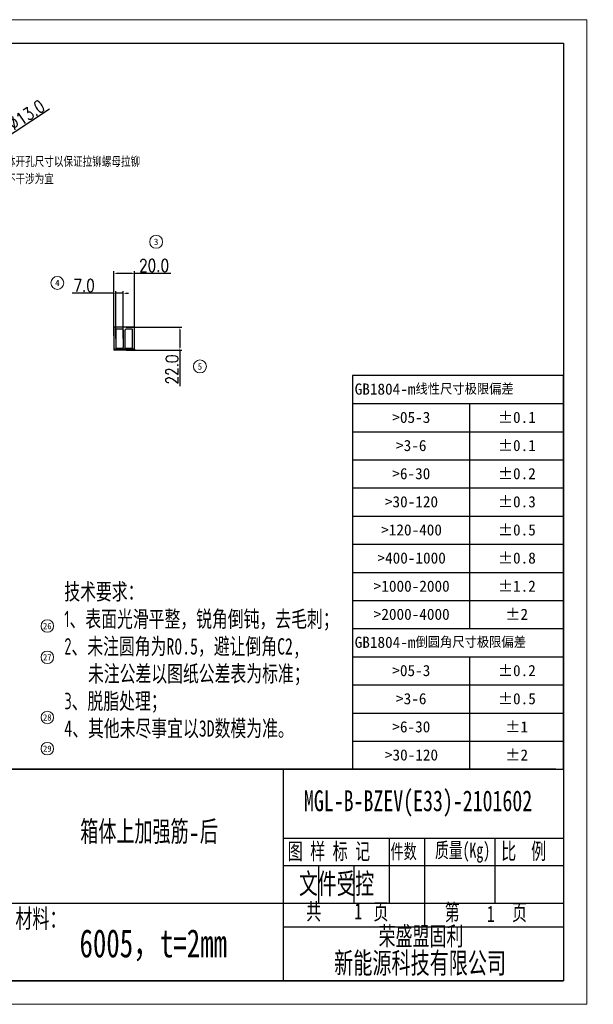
# Model space of a CAD drawing. Header units: millimetres. Extents: x 20710 to 22053, y -3940 to -2995.
# Tile 4 of 4: x 21503 to 22053, y -3940 to -2995. Entities that reach past the tile are written whole.
import ezdxf
from ezdxf.enums import TextEntityAlignment as Align

# ---------------------------------------------------------------- set-up
doc = ezdxf.new("R2010")
doc.units = ezdxf.units.MM
doc.header["$PDMODE"] = 3
doc.header["$PDSIZE"] = 8
doc.layers.get('0').update_dxf_attribs({"linetype": 'CONTINUOUS'})
doc.layers.get('Defpoints').update_dxf_attribs({"linetype": 'CONTINUOUS'})
for name, color, linetype in [('10', 7, 'CONTINUOUS'), ('7标注层', 4, 'CONTINUOUS'), ('图框', 7, 'CONTINUOUS'), ('尺寸', 7, 'CONTINUOUS'), ('技术要求', 4, 'CONTINUOUS')]:
    doc.layers.add(name, color=color, linetype=linetype)
doc.layers.add('单行文本', color=7, linetype='CONTINUOUS', lineweight=5)
doc.layers.add('细实线', color=3, linetype='CONTINUOUS', lineweight=13)
doc.styles.add('PC_TEXTSTYLE', font='isocp.shx', dxfattribs={"width": 0.8, "bigfont": 'hzfs.shx'})
doc.styles.add('SLDTEXTSTYLE0', font='仿宋GB2312_0.shx', dxfattribs={"bigfont": 'bigfont'})
doc.styles.add('SLDTEXTSTYLE1', font='仿宋GB2312_0.shx', dxfattribs={"width": 0.7, "bigfont": 'bigfont'})
doc.styles.add('SLDTEXTSTYLE2', font='仿宋GB2312_0.shx', dxfattribs={"width": 0.7})
doc.styles.add('SLDTEXTSTYLE3', font='仿宋GB2312_0.shx')
doc.styles.get("Standard").update_dxf_attribs({"font": 'isocp.shx', "width": 0.707, "bigfont": 'hztxt.shx'})
doc.styles.add('TH_GBDIM', font='romans.shx', dxfattribs={"width": 0.8, "bigfont": 'gbcbig.shx'})
doc.styles.add('UFIDATXT', font='TXT', dxfattribs={"bigfont": 'hzfs.shx'})
doc.styles.add('文字', font='simhei.ttf')
doc.styles.add('标准', font='仿宋GB2312_0.shx', dxfattribs={"width": 0.667})
doc.dimstyles.new('TH_GBDIM1', dxfattribs={"dimtxt": 12, "dimasz": 2.5, "dimexe": 2, "dimexo": 0, "dimgap": 1.5, "dimtad": 1, "dimdec": 1, "dimzin": 0, "dimdsep": 46, "dimtxsty": 'TH_GBDIM', "dimcen": 2.5, "dimclrd": 130, "dimclre": 130, "dimclrt": 3, "dimadec": 0, "dimazin": 0, "dimtfac": 0.714286, "dimtdec": 1, "dimtmove": 0, "dimatfit": 3, "dimfxl": 1, "dimtzin": 0, "dimlwd": -1, "dimlwe": -1, "dimarcsym": 0})

# ---------------------------------------------------------------- blocks, each defined once
blk = doc.blocks.new('SW_TABLEANNOTATION_0')
at = {"layer": '尺寸', "color": 0}
for p, q in [((0, 0), (0, -336)), ((180, 0), (0, 0)), ((180, -336), (180, 0)), ((0, -24), (180, -24)), ((100, -24), (100, -216)), ((0, -48), (180, -48)), ((0, -72), (180, -72)), ((0, -96), (180, -96)), ((0, -120), (180, -120)), ((0, -144), (180, -144)), ((0, -168), (180, -168)), ((0, -192), (180, -192)), ((0, -216), (180, -216)), ((0, -240), (180, -240)), ((100, -240), (100, -336)), ((0, -264), (180, -264)), ((0, -288), (180, -288)), ((0, -312), (180, -312)), ((0, -336), (180, -336))]:
    blk.add_line(p, q, dxfattribs=at)
at = {"layer": '尺寸', "color": 0, "char_height": 9.525, "attachment_point": 1}
for s, insert, style in [('GB1804-m线性尺寸极限偏差', (2, -6.88), 'SLDTEXTSTYLE0'), ('>05-3', (34.12, -31.01), 'SLDTEXTSTYLE3'), ('±0.1', (124.12, -31.01), 'SLDTEXTSTYLE3'), ('>3-6', (37.3, -55.01), 'SLDTEXTSTYLE3'), ('±0.1', (124.12, -55.01), 'SLDTEXTSTYLE3'), ('>6-30', (34.12, -79.01), 'SLDTEXTSTYLE3'), ('±0.2', (124.12, -79.01), 'SLDTEXTSTYLE3'), ('>30-120', (27.78, -103.01), 'SLDTEXTSTYLE3'), ('±0.3', (124.12, -103.01), 'SLDTEXTSTYLE3'), ('>120-400', (24.6, -127.01), 'SLDTEXTSTYLE3'), ('±0.5', (124.12, -127.01), 'SLDTEXTSTYLE3'), ('>400-1000', (21.43, -151.01), 'SLDTEXTSTYLE3'), ('±0.8', (124.12, -151.01), 'SLDTEXTSTYLE3'), ('>1000-2000', (18.25, -175.01), 'SLDTEXTSTYLE3'), ('±1.2', (124.12, -175.01), 'SLDTEXTSTYLE3'), ('>2000-4000', (18.25, -199.01), 'SLDTEXTSTYLE3'), ('±2', (130.47, -199.01), 'SLDTEXTSTYLE3'), ('GB1804-m倒圆角尺寸极限偏差', (2, -222.88), 'SLDTEXTSTYLE0'), ('>05-3', (34.12, -247.01), 'SLDTEXTSTYLE3'), ('±0.2', (124.12, -247.01), 'SLDTEXTSTYLE3'), ('>3-6', (37.3, -271.01), 'SLDTEXTSTYLE3'), ('±0.5', (124.12, -271.01), 'SLDTEXTSTYLE3'), ('>6-30', (34.12, -295.01), 'SLDTEXTSTYLE3'), ('±1', (130.47, -295.01), 'SLDTEXTSTYLE3'), ('>30-120', (27.78, -319.01), 'SLDTEXTSTYLE3'), ('±2', (130.47, -319.01), 'SLDTEXTSTYLE3')]:
    blk.add_mtext(s, dxfattribs=dict(at, insert=insert, style=style))
blk = doc.blocks.new('BMS')
at = {"layer": '图框', "color": 0}
for p, q in [((-1.58, 45.13), (-180, 45.13)), ((-180, 0), (-180, 45.13)), ((-180, 45.13), (0, 45.13)), ((-172.39, 29.84), (-172.39, 45.13)), ((-164.96, 29.84), (-164.96, 45.13)), ((-144.9, 29.84), (-144.9, 45.13)), ((-129.86, 29.84), (-129.86, 45.13)), ((-119.83, 0), (-119.83, 45.13)), ((-59.66, 0), (-59.66, 45.13)), ((-180, 40.11), (-119.83, 40.11)), ((-180.02, 35.1), (-119.84, 35.1)), ((-180.02, 29.84), (-119.84, 29.84)), ((-180.02, 29.84), (-119.84, 29.84)), ((-169.16, 0), (-169.16, 29.84)), ((-139.08, 0), (-139.08, 29.84)), ((-59.73, 30.46), (0, 30.46)), ((-37.09, 16.54), (-37.09, 30.46)), ((-29.57, 11.53), (-29.57, 30.46)), ((-14.53, 16.54), (-14.53, 30.46)), ((-59.66, 24.57), (0, 24.57)), ((-52.14, 16.54), (-52.14, 24.57)), ((-44.61, 16.54), (-44.61, 24.57)), ((-179.98, 22.38), (-119.81, 22.38)), ((-179.98, 14.92), (-119.81, 14.92)), ((-119.83, 16.54), (-59.66, 16.54)), ((-59.66, 16.54), (0, 16.54)), ((-59.66, 11.53), (0, 11.53)), ((-180, 7.46), (-119.83, 7.46)), ((-180, 0), (-1.58, 0)), ((-178.75, 0), (-1.58, 0)), ((-180, 0), (-1.58, 0)), ((-178.75, 0), (0, 0))]:
    blk.add_line(p, q, dxfattribs=at)
at = {"layer": '图框', "linetype": 'Continuous'}
blk.add_line((-149.87, 0), (-149.93, 29.84), dxfattribs=at)
at = {"layer": '图框'}
blk.add_line((0, 0), (-180, 0), dxfattribs=at)
blk.add_line((0, 0), (-180, 0), dxfattribs=at)
blk.add_lwpolyline([(0, 45.13), (0, 0)], dxfattribs=at)
at = {"style": '标准', "width": 0.667}
for tag, p in [('工艺_001', (-130.03, 24.57)), ('校对_001', (-159.4, 16.68)), ('标准化_001', (-159.51, 9.77)), ('批准_001', (-129.75, 9.09)), ('审核_001', (-159.25, 1.85)), ('批准日期_001', (-129.64, 1.55))]:
    blk.add_attdef(tag, p, '', height=3.5, dxfattribs=at)
at = {"color": 1, "style": '标准', "width": 0.667}
blk.add_attdef('受控', text='', height=7, dxfattribs=at).set_placement((-48.36, 20.84), align=Align.MIDDLE)
at = {"layer": '图框', "color": 0, "attachment_point": 1, "style": '标准'}
for s, insert, char_height in [('\\fFangSong_GB2312|b0|i0|p34;标记', (-179.59, 34.75), 3.51), ('\\fFangSong_GB2312|b0|i0|p34;处数', (-171.87, 34.75), 3.51), ('\\fFangSong_GB2312|b0|i0|p34; 更改文件号 ', (-165.62, 34.75), 3.51), ('\\fFangSong_GB2312|b0|i0|p34; 签  字 ', (-144.69, 34.75), 3.51), ('\\fFangSong_GB2312|b0|i0|p34; 日 期 ', (-131.17, 34.75), 3.51), ('\\fFangSong_GB2312|b0|i0|p34; 图 样 标 记 ', (-60.35, 29.4), 3.51), ('\\fFangSong_GB2312|b0|i0|p34; 件数 ', (-38.28, 29.13), 3.087), ('{\\fSimSun|b0|i0|c134|p2; 质量(Kg) }', (-28.83, 29.49), 3.2348), ('\\fFangSong_GB2312|b0|i0|p34; 比  例 ', (-14.84, 29.42), 3.51), ('{\\fSimSun|b0|i0|c134|p2;设计} ', (-177.94, 28.15), 3.51), ('{\\fSimSun|b0|i0|c134|p2;工艺}', (-147.37, 28.2), 3.51), ('{\\fSimSun|b0|i0|c134|p2;校对}', (-177.94, 21.06), 3.4856), ('{\\fSimSun|b0|i0|c134|p2;共   }    {\\fSimSun|b0|i0|c134|p2;页}', (-54.84, 16.53), 3.51), ('{\\fSimSun|b0|i0|c134|p2;第   }    {\\fSimSun|b0|i0|c134|p2;页}', (-25.3, 16.39), 3.51), ('\\fFangSong_GB2312|b0|i0|p34;材料：', (-116.85, 15.29), 3.9789), ('{\\fFangSong_GB2312|b0|i0|c134|p34; 标准化 }', (-181.07, 13.7), 3.51), ('{\\fSimSun|b0|i0|c134|p2;批准}', (-147.37, 13.38), 3.51), ('荣盛盟固利', (-39.4, 11.53), 3.979), ('{\\fSimSun|b0|i0|c134|p2;审核}', (-177.94, 5.96), 3.51), ('新能源科技有限公司', (-48.87, 6.05), 4.476), ('{\\fSimSun|b0|i0|c134|p2;日期}', (-147.37, 5.72), 3.51)]:
    blk.add_mtext(s, dxfattribs=dict(at, insert=insert, char_height=char_height))
at = {"layer": '图框', "color": 0, "style": '标准', "width": 0.8}
blk.add_attdef('设计', text='', height=3.51, dxfattribs=at).set_placement((-159.53, 24), align=Align.CENTER)
blk = doc.blocks.new('*D351')
at = {"layer": '7标注层', "color": 130, "ltscale": 5, "transparency": 16777216}
for p, q in [((21593.04, -3298.55), (21593.04, -3236.54)), ((21595.54, -3238.54), (21610.54, -3238.54)), ((21613.04, -3298.55), (21613.04, -3236.54)), ((21613.04, -3238.54), (21647.8, -3238.54))]:
    blk.add_line(p, q, dxfattribs=at)
for points in [[(21595.54, -3238.12), (21595.54, -3238.95), (21593.04, -3238.54)], [(21610.54, -3238.12), (21610.54, -3238.95), (21613.04, -3238.54)]]:
    blk.add_solid(points, dxfattribs=at)
at = {"layer": 'Defpoints', "color": 0, "ltscale": 5, "transparency": 16777216}
for p in [(21613.04, -3238.54), (21593.04, -3298.55), (21613.04, -3298.55)]:
    blk.add_point(p, dxfattribs=at)
at = {"layer": '7标注层', "color": 3, "ltscale": 5, "transparency": 16777216, "insert": (21631.67, -3231.04), "char_height": 12, "attachment_point": 5, "style": 'TH_GBDIM'}
blk.add_mtext('20.0', dxfattribs=at)
blk = doc.blocks.new('*D352')
at = {"layer": '7标注层', "color": 130, "ltscale": 5, "transparency": 16777216}
for p, q in [((21592.54, -3257.7), (21552.97, -3257.7)), ((21595.04, -3300.99), (21595.04, -3255.7)), ((21602.04, -3257.7), (21595.04, -3257.7)), ((21602.04, -3301.24), (21602.04, -3255.7)), ((21604.54, -3257.7), (21607.04, -3257.7))]:
    blk.add_line(p, q, dxfattribs=at)
for points in [[(21592.54, -3257.29), (21592.54, -3258.12), (21595.04, -3257.7)], [(21604.54, -3257.29), (21604.54, -3258.12), (21602.04, -3257.7)]]:
    blk.add_solid(points, dxfattribs=at)
at = {"layer": 'Defpoints', "color": 0, "ltscale": 5, "transparency": 16777216}
for p in [(21602.04, -3257.7), (21595.04, -3300.99), (21602.04, -3301.24)]:
    blk.add_point(p, dxfattribs=at)
at = {"layer": '7标注层', "color": 3, "ltscale": 5, "transparency": 16777216, "insert": (21564.52, -3250.2), "char_height": 12, "attachment_point": 5, "style": 'TH_GBDIM'}
blk.add_mtext('7.0', dxfattribs=at)
blk = doc.blocks.new('*D353')
at = {"layer": '7标注层', "color": 130, "ltscale": 5, "transparency": 16777216}
for p, q in [((21604.87, -3290.24), (21658.44, -3290.24)), ((21656.44, -3292.74), (21656.44, -3309.74)), ((21604.87, -3312.24), (21658.44, -3312.24)), ((21656.44, -3312.24), (21656.44, -3347))]:
    blk.add_line(p, q, dxfattribs=at)
for points in [[(21656.03, -3292.74), (21656.86, -3292.74), (21656.44, -3290.24)], [(21656.03, -3309.74), (21656.86, -3309.74), (21656.44, -3312.24)]]:
    blk.add_solid(points, dxfattribs=at)
at = {"layer": 'Defpoints', "color": 0, "ltscale": 5, "transparency": 16777216}
for p in [(21604.87, -3290.24), (21604.87, -3312.24), (21656.44, -3312.24)]:
    blk.add_point(p, dxfattribs=at)
at = {"layer": '7标注层', "color": 3, "ltscale": 5, "transparency": 16777216, "insert": (21648.94, -3330.87), "char_height": 12, "attachment_point": 5, "rotation": 90, "style": 'TH_GBDIM'}
blk.add_mtext('22.0', dxfattribs=at)
blk = doc.blocks.new('*D355')
at = {"layer": '7标注层', "color": 130, "ltscale": 5, "transparency": 16777216}
for p, q in [((21531.28, -3081.06), (21437.42, -3142.94)), ((21424.48, -3151.48), (21435.33, -3144.32)), ((21422.39, -3152.85), (21420.3, -3154.23))]:
    blk.add_line(p, q, dxfattribs=at)
for points in [[(21437.19, -3142.6), (21437.65, -3143.29), (21435.33, -3144.32)], [(21422.16, -3152.5), (21422.62, -3153.2), (21424.48, -3151.48)]]:
    blk.add_solid(points, dxfattribs=at)
at = {"layer": 'Defpoints', "color": 0, "ltscale": 5, "transparency": 16777216}
for p in [(21435.33, -3144.32), (21424.48, -3151.48)]:
    blk.add_point(p, dxfattribs=at)
at = {"layer": '7标注层', "color": 3, "ltscale": 5, "transparency": 16777216, "insert": (21501.47, -3091.73), "char_height": 12, "attachment_point": 5, "rotation": 33.39622, "style": 'TH_GBDIM'}
blk.add_mtext('6-∅13.0', dxfattribs=at)

msp = doc.modelspace()

# ---------------------------------------------------------------- linework, layer by layer
at = {"color": 7, "linetype": 'Continuous'}
for p, q in [((21593.04, -3290.74), (21593.04, -3311.24)), ((21612.54, -3290.24), (21593.54, -3290.24)), ((21595.04, -3292.74), (21595.04, -3309.74)), ((21601.54, -3292.24), (21595.54, -3292.24)), ((21602.04, -3292.74), (21602.04, -3309.74)), ((21604.04, -3310.24), (21604.04, -3292.74)), ((21610.54, -3292.24), (21604.54, -3292.24)), ((21611.04, -3309.74), (21611.04, -3292.74)), ((21613.04, -3311.24), (21613.04, -3290.74)), ((21613.04, -3311.24), (21593.04, -3311.24)), ((21593.04, -3311.24), (21593.04, -3311.74)), ((21612.54, -3312.24), (21593.54, -3312.24)), ((21595.54, -3310.24), (21601.54, -3310.24)), ((21604.04, -3310.24), (21610.54, -3310.24)), ((21613.04, -3311.24), (21613.04, -3311.74))]:
    msp.add_line(p, q, dxfattribs=at)
for centre, start, end in [((21593.54, -3290.74), 90, 180), ((21595.54, -3292.74), 90, 180), ((21601.54, -3292.74), 0, 90), ((21604.54, -3292.74), 90, 180), ((21610.54, -3292.74), 0, 90), ((21612.54, -3290.74), 0, 90), ((21593.54, -3311.74), 180, 270), ((21595.54, -3309.74), 180, 270), ((21601.54, -3309.74), 270, 0), ((21610.54, -3309.74), 270, 0), ((21612.54, -3311.74), 270, 0)]:
    msp.add_arc(centre, 0.5, start, end, dxfattribs=at)
at = {"layer": '图框', "linetype": 'Continuous', "lineweight": 18}
for p, q in [((22046.95, -2995.12), (20710.45, -2995.12)), ((22046.95, -3940.12), (22046.95, -2995.12)), ((22046.95, -3940.12), (20710.45, -3940.12)), ((22046.95, -3940.12), (20710.45, -3940.12))]:
    msp.add_line(p, q, dxfattribs=at)
at = {"layer": '图框'}
for q in [(20822.95, -3917.62), (20845.45, -3917.62)]:
    msp.add_line((22024.45, -3917.62), q, dxfattribs=at)
at = {"layer": '图框', "color": 0}
for p in [(21214.45, -3917.62), (21220.09, -3917.62)]:
    msp.add_line(p, (22017.33, -3917.62), dxfattribs=at)
at = {"layer": '图框'}
msp.add_lwpolyline([(20822.95, -3017.62), (22024.45, -3017.62), (22024.45, -3917.62)], dxfattribs=at)
at = {"layer": '细实线', "color": 6}
for centre, radius in [((21633.68, -3208.32), 6.21), ((21538.84, -3247.76), 6.21), ((21675.69, -3327.91), 6.21), ((21529.19, -3577.09), 6), ((21529.19, -3607.09), 6), ((21529.19, -3664.79), 6), ((21529.19, -3694.79), 6)]:
    msp.add_circle(centre, radius, dxfattribs=at)

# ---------------------------------------------------------------- block references
ref = msp.add_blockref('BMS', (22024.45, -3917.62), dxfattribs=dict(xscale=4.5, yscale=4.5, zscale=4.5))
ref.add_attrib('受控', '文件受控', dxfattribs={"height": 22.5, "style": 'UFIDATXT', "width": 0.8}).set_placement((21806.82, -3823.86), align=Align.MIDDLE)
ref.add_attrib('设计', '曹永新', dxfattribs={"layer": '图框', "color": 0, "height": 15.795, "style": 'UFIDATXT', "width": 0.8}).set_placement((21306.55, -3809.6), align=Align.CENTER)
ref.add_attrib('工艺_001', '王坤', (21421.52, -3808.37), dxfattribs={"height": 15.75, "style": 'UFIDATXT', "width": 0.8})
ref.add_attrib('校对_001', '慈丽萍', (21279.93, -3843.89), dxfattribs={"height": 15.75, "style": 'UFIDATXT', "width": 0.8})
ref.add_attrib('标准化_001', '孟俐利', (21280.2, -3874.9), dxfattribs={"height": 15.75, "style": 'UFIDATXT', "width": 0.8})
ref.add_attrib('审核_001', '毛永志', (21281.12, -3910.67), dxfattribs={"height": 15.75, "style": 'UFIDATXT', "width": 0.8})
ref.add_attrib('批准_001', '张海平', (21413.68, -3878.12), dxfattribs={"height": 15.75, "style": 'UFIDATXT', "width": 0.8})
ref.add_attrib('批准日期_001', '2021.07.03', (21398.91, -3908.4), dxfattribs={"height": 11.25, "style": 'UFIDATXT', "width": 0.8})
at = {"layer": '尺寸', "xscale": 1.124999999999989, "yscale": 1.124999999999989, "zscale": 1.124999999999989}
msp.add_blockref('SW_TABLEANNOTATION_0', (21821.95, -3336.54), dxfattribs=at)

# ---------------------------------------------------------------- texts
at = {"layer": '10', "attachment_point": 2, "style": 'SLDTEXTSTYLE2'}
for s, insert, char_height in [('MGL-B-BZEV(E33)-2101602', (21885.05, -3734.77), 20), ('6005，t=2mm', (21630.89, -3868.07), 27)]:
    msp.add_mtext(s, dxfattribs=dict(at, insert=insert, char_height=char_height))
at = {"layer": '7标注层', "ltscale": 5, "char_height": 10, "attachment_point": 1, "style": 'PC_TEXTSTYLE'}
for s, insert in [('具体开孔尺寸以保证拉铆螺母拉铆时不干涉为宜', (21480.31, -3126.42)), ('具体开孔尺寸以拉铆螺母要求开孔尺寸为准', (21335.88, -3553))]:
    msp.add_mtext_dynamic_manual_height_columns(s, width=141.9449, gutter_width=379.18, heights=[0], dxfattribs=dict(at, insert=insert))
at = {"layer": '单行文本', "color": 6, "style": '文字'}
for s, height, p in [('3', 6.21, (21633.68, -3208.32)), ('4', 6.21, (21538.84, -3247.76)), ('5', 6.21, (21675.69, -3327.91)), ('26', 6, (21529.19, -3577.09)), ('27', 6, (21529.19, -3607.09)), ('28', 6, (21529.19, -3664.79)), ('29', 6, (21529.19, -3694.79))]:
    msp.add_text(s, height=height, dxfattribs=at).set_placement(p, align=Align.MIDDLE_CENTER)
at = {"layer": '图框', "attachment_point": 2}
for s, insert, char_height, style in [('箱体上加强筋-后', (21626.9, -3763.65), 22.5, 'SLDTEXTSTYLE1'), ('1', (21827.67, -3842.86), 15.75, 'SLDTEXTSTYLE2'), ('1', (21954.77, -3845.44), 15.75, 'SLDTEXTSTYLE2')]:
    msp.add_mtext(s, dxfattribs=dict(at, insert=insert, char_height=char_height, style=style))
at = {"layer": '技术要求', "insert": (21545.54, -3536.14), "char_height": 15.75, "width": 363.8129, "attachment_point": 1}
msp.add_mtext('{\\fSimSun|b0|i0|c134|p2;技术要求：\\P}1{\\fSimSun|b0|i0|c134|p2;、表面光滑平整，锐角倒钝，去毛刺；\\P}2{\\fSimSun|b0|i0|c134|p2;、未注圆角为R0.5，避让倒角C2,\\P   未注公差以图纸公差表为标准；\\P}3{\\fSimSun|b0|i0|c134|p2;、脱脂处理；\\P4、其他未尽事宜以3D数模为准。}', dxfattribs=at)

# ---------------------------------------------------------------- dimensions: what is measured, and where the dimension line sits
at = {"layer": '7标注层', "ltscale": 5}
dim = msp.add_diameter_dim_2p(p1=(21424.48, -3151.48), p2=(21435.33, -3144.32), text='6-<>', dimstyle='TH_GBDIM1', dxfattribs=at)
dim.commit()
dim.dimension.update_dxf_attribs({"geometry": '*D355', "text_midpoint": (21505.6, -3097.99), "dimtype": 163})
dim = msp.add_linear_dim(base=(21613.04, -3238.54), p1=(21593.04, -3298.55), p2=(21613.04, -3298.55), dimstyle='TH_GBDIM1', dxfattribs=at)
dim.commit()
dim.dimension.update_dxf_attribs({"geometry": '*D351', "text_midpoint": (21631.67, -3231.04)})
dim = msp.add_linear_dim(base=(21602.04, -3257.7), p1=(21595.04, -3300.99), p2=(21602.04, -3301.24), dimstyle='TH_GBDIM1', dxfattribs=at)
dim.commit()
dim.dimension.update_dxf_attribs({"geometry": '*D352', "text_midpoint": (21564.52, -3257.7), "dimtype": 160})
dim = msp.add_linear_dim(base=(21656.44, -3312.24), p1=(21604.87, -3290.24), p2=(21604.87, -3312.24), angle=90, dimstyle='TH_GBDIM1', dxfattribs=at)
dim.commit()
dim.dimension.update_dxf_attribs({"geometry": '*D353', "text_midpoint": (21648.94, -3330.87)})

doc.saveas('drawing.dxf')
